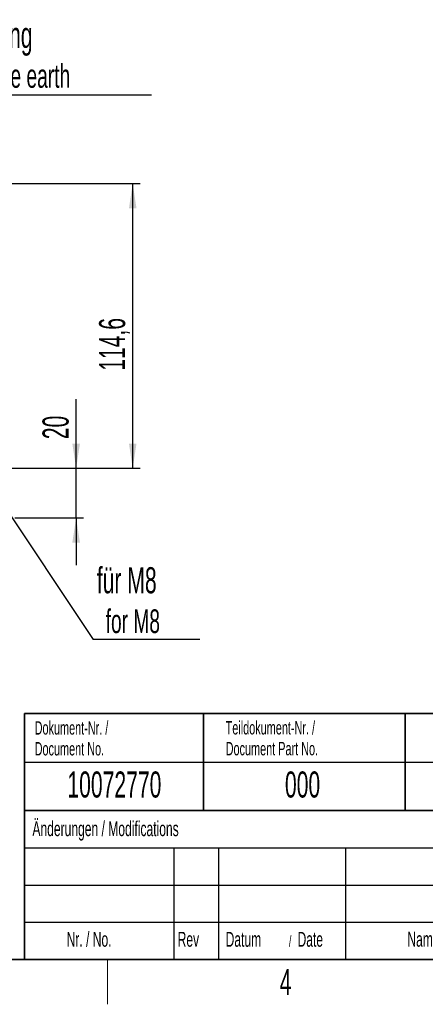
# Model space of a CAD drawing. Header units: millimetres. Extents: x 5 to 418, y 2 to 292.
# Tile 21 of 52: x 157 to 212, y 6 to 138. Entities that reach past the tile are written whole.
import ezdxf

# ---------------------------------------------------------------- set-up
doc = ezdxf.new("R2010")
doc.units = ezdxf.units.MM
doc.layers.add('SLD-0', color=7, linetype='Continuous')
doc.styles.add('SLDTEXTSTYLE0', font='TXT', dxfattribs={"width": 0.605})
doc.dimstyles.new('SLDDIMSTYLE0', dxfattribs={"dimtxt": 3.5, "dimasz": 3.302, "dimexe": 0, "dimexo": 0.0625, "dimgap": 0.875, "dimtad": 1, "dimlfac": 3, "dimrnd": 1e-09, "dimzin": 12, "dimdsep": 46, "dimtxsty": 'SLDTEXTSTYLE0', "dimsah": 1, "dimcen": 0.09, "dimadec": 0, "dimazin": 3, "dimtfac": 1, "dimtofl": 0, "dimtmove": 0, "dimatfit": 3, "dimfxl": 1, "dimfrac": 2, "dimtolj": 1, "dimtzin": 12, "dimarcsym": 0})
doc.dimstyles.new('SLDDIMSTYLE1', dxfattribs={"dimtxt": 3.5, "dimasz": 3.302, "dimexe": 0, "dimexo": 0.0625, "dimgap": 0.875, "dimtad": 1, "dimlfac": 3, "dimrnd": 1e-09, "dimzin": 12, "dimdsep": 46, "dimtxsty": 'SLDTEXTSTYLE0', "dimsah": 1, "dimcen": 0.09, "dimadec": 0, "dimazin": 3, "dimtfac": 1, "dimtmove": 0, "dimatfit": 0, "dimfxl": 1, "dimfrac": 2, "dimtolj": 1, "dimtzin": 12, "dimarcsym": 0})
doc.dimstyles.new('SLDDIMSTYLE2', dxfattribs={"dimtxt": 0.18, "dimasz": 3.302, "dimexe": 0, "dimexo": 0.0625, "dimgap": 0, "dimtad": 0, "dimtih": 1, "dimtoh": 1, "dimdec": 0, "dimrnd": 1e-09, "dimzin": 0, "dimdsep": 46, "dimtxsty": 'Standard', "dimsah": 1, "dimcen": 0.09, "dimadec": 0, "dimazin": 0, "dimtfac": 3.302, "dimtdec": 0, "dimtofl": 0, "dimtmove": 0, "dimatfit": 3, "dimfxl": 1, "dimfrac": 2, "dimtolj": 1, "dimtzin": 0, "dimarcsym": 0})

# ---------------------------------------------------------------- blocks, each defined once
blk = doc.blocks.new('_D_6')
at = {"layer": 'SLD-0', "color": 7}
for p, q in [((165.03, 77.93), (165.03, 87.18)), ((155.49, 77.93), (166.03, 77.93)), ((165.03, 71.26), (165.03, 77.93)), ((156.82, 71.26), (166.03, 71.26)), ((165.03, 71.26), (165.03, 64.91))]:
    blk.add_line(p, q, dxfattribs=at)
for points in [[(165.03, 77.93), (165.54, 81.23), (164.52, 81.23)], [(165.03, 71.26), (164.52, 67.96), (165.54, 67.96)]]:
    blk.add_solid(points, dxfattribs=at)
at = {"layer": 'SLD-0', "color": 7, "insert": (160.52, 81.83), "char_height": 3.5, "attachment_point": 1, "rotation": 90, "style": 'SLDTEXTSTYLE0'}
blk.add_mtext('20', dxfattribs=at)
blk = doc.blocks.new('_D_7')
at = {"layer": 'SLD-0', "color": 7}
for p, q in [((155.49, 116.13), (173.61, 116.13)), ((172.61, 77.93), (172.61, 116.13)), ((155.49, 77.93), (173.61, 77.93))]:
    blk.add_line(p, q, dxfattribs=at)
for points in [[(172.61, 116.13), (172.11, 112.82), (173.12, 112.82)], [(172.61, 77.93), (173.12, 81.23), (172.11, 81.23)]]:
    blk.add_solid(points, dxfattribs=at)
at = {"layer": 'SLD-0', "color": 7, "insert": (168.1, 91.01), "char_height": 3.5, "attachment_point": 1, "rotation": 90, "style": 'SLDTEXTSTYLE0'}
blk.add_mtext('114,6', dxfattribs=at)
blk = doc.blocks.new('SW_NOTE_0')
at = {"layer": 'SLD-0', "color": 0}
blk.add_line((14.32, 0), (0, 0), dxfattribs=at)
at = {"layer": 'SLD-0', "color": 0, "attachment_point": 1, "style": 'SLDTEXTSTYLE0'}
for s, insert, char_height in [('für M8', (0.5, 9.7), 3.5), ('for M8', (1.69, 4.04), 3.175)]:
    blk.add_mtext(s, dxfattribs=dict(at, insert=insert, char_height=char_height))
blk = doc.blocks.new('SW_NOTE_0_1')
at = {"layer": 'SLD-0', "color": 0}
blk.add_line((30.24, 0), (0, 0), dxfattribs=at)
at = {"layer": 'SLD-0', "color": 0, "attachment_point": 1, "style": 'SLDTEXTSTYLE0'}
for s, insert, char_height in [('M8 Erdung', (0.45, 9.84), 3.5), ('protective earth', (1.64, 4.18), 3.175)]:
    blk.add_mtext(s, dxfattribs=dict(at, insert=insert, char_height=char_height))

msp = doc.modelspace()

# ---------------------------------------------------------------- linework, layer by layer
at = {"layer": 'SLD-0', "lineweight": 35}
for p, q in [((158.1167, 45), (225.6167, 45)), ((158.1167, 45), (158.1167, 32)), ((182.1167, 45), (182.1167, 32)), ((209.1167, 45), (209.1167, 32)), ((158.1167, 32), (158.1167, 12)), ((158.1167, 32), (225.6167, 32)), ((26, 12), (408, 12))]:
    msp.add_line(p, q, dxfattribs=at)
at = {"layer": 'SLD-0'}
for p, q in [((158.1167, 38.5), (225.6167, 38.5)), ((158.1167, 27), (225.6167, 27)), ((178.1167, 27), (178.1167, 12)), ((184.1167, 27), (184.1167, 12)), ((201.1167, 27), (201.1167, 12)), ((158.1167, 22), (225.6167, 22)), ((158.1167, 17), (225.6167, 17))]:
    msp.add_line(p, q, dxfattribs=at)
at = {"layer": 'SLD-0', "lineweight": 25}
msp.add_line((158.1167, 32), (225.6167, 32), dxfattribs=at)
at = {"layer": 'SLD-0', "color": 7, "linetype": 'Continuous', "lineweight": 35}
msp.add_line((158.1167, 12), (225.6167, 12), dxfattribs=at)
at = {"layer": 'SLD-0', "lineweight": 18}
msp.add_line((169.25, 6), (169.25, 12), dxfattribs=at)

# ---------------------------------------------------------------- block references
at = {"layer": 'SLD-0'}
for name, p in [('SW_NOTE_0_1', (144.8854, 127.974)), ('SW_NOTE_0', (167.2992, 54.9517))]:
    msp.add_blockref(name, p, dxfattribs=at)

# ---------------------------------------------------------------- texts
at = {"layer": 'SLD-0', "style": 'SLDTEXTSTYLE0'}
for s, insert, char_height, attachment_point in [('Dokument-Nr. /', (159.4707, 43.9891), 1.8, 1), ('Teildokument-Nr. /', (185.0721, 44.0073), 1.8, 1), ('Document No.', (159.4707, 41.1891), 1.8, 1), ('Document Part No.', (185.0721, 41.2073), 1.8, 1), ('10072770', (170.1557, 37.243), 3.5, 2), ('000', (195.3767, 37.243), 3.5, 2), ('Änderungen / Modifications', (159.1698, 30.5619), 2, 1), ('Nr. / No.', (163.7532, 15.7244), 2, 1), ('Rev', (178.6351, 15.7244), 2, 1), ('Datum', (185.0629, 15.7244), 2, 1), ('/', (193.5459, 15.2243), 1.5, 1), ('Date', (194.7022, 15.7244), 2, 1), ('Name', (209.4275, 15.729), 2, 1), ('4', (193.1027, 10.743), 3.5, 2)]:
    msp.add_mtext(s, dxfattribs=dict(at, insert=insert, char_height=char_height, attachment_point=attachment_point))

# ---------------------------------------------------------------- dimensions: what is measured, and where the dimension line sits
at = {"layer": 'SLD-0', "color": 7}
for base, p1, p2, dimstyle, picture, middle in [((172.6135, 116.1269), (155.4853, 77.9269), (155.4853, 116.1269), 'SLDDIMSTYLE0', '_D_7', (172.6135, 97.0269)), ((165.0278, 77.9269), (156.8187, 71.2602), (155.4853, 77.9269), 'SLDDIMSTYLE1', '_D_6', (165.0278, 84.5032))]:
    dim = msp.add_linear_dim(base=base, p1=p1, p2=p2, angle=90, dimstyle=dimstyle, dxfattribs=at)
    dim.commit()
    dim.dimension.update_dxf_attribs({"geometry": picture, "text_midpoint": middle, "dimtype": 160})

# ---------------------------------------------------------------- leaders
at = {"layer": 'SLD-0'}
msp.add_leader([(153.626, 75.4689), (167.2992, 54.9517)], dimstyle='SLDDIMSTYLE2', dxfattribs=at)

doc.saveas('drawing.dxf')
